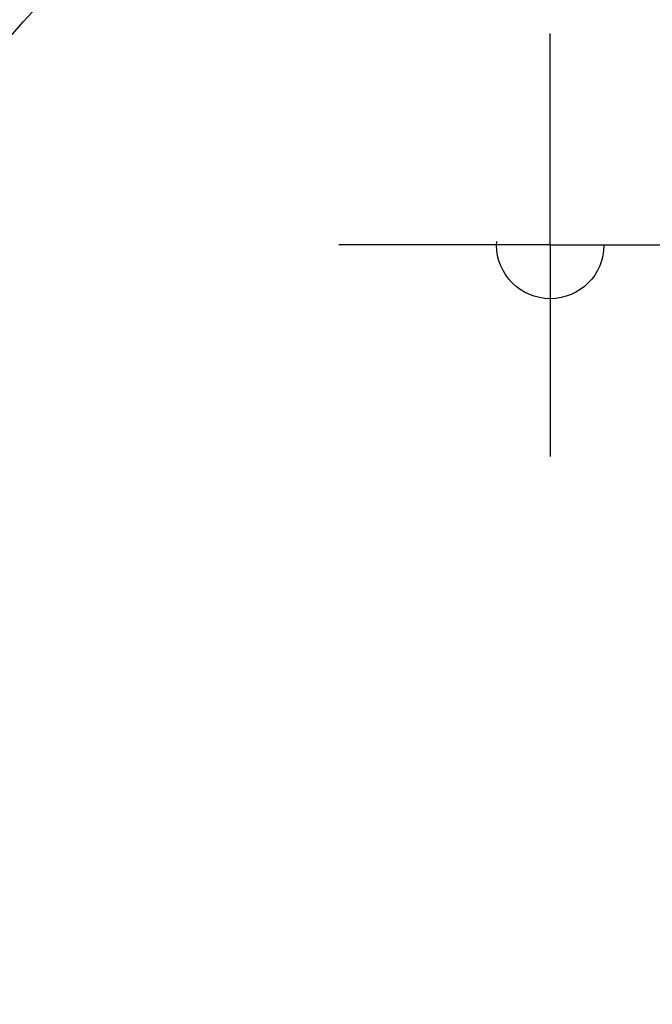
# Model space of a CAD drawing. Extents: x 0 to 594, y 0 to 420.
# Tile 19 of 64: x 88 to 100, y 352 to 371. Entities that reach past the tile are written whole.
import ezdxf

# ---------------------------------------------------------------- set-up
doc = ezdxf.new("R2010")
doc.units = 0
doc.header["$LTSCALE"] = 32.67
doc.linetypes.add('CENTER', pattern=[0.6, 0.375, -0.075, 0.075, -0.075])
doc.linetypes.add('HIDDEN', pattern=[0.2, 0.1, -0.1])
for name, color, linetype in [('124366_DXF_AXIS', 7, 'CONTINUOUS'), ('124366_DXF_HIDDEN_LINE', 7, 'CONTINUOUS'), ('126056_DXF_CONTINUOUS_LINE', 7, 'CONTINUOUS')]:
    doc.layers.add(name, color=color, linetype=linetype)

msp = doc.modelspace()

# ---------------------------------------------------------------- linework, layer by layer
at = {"layer": '124366_DXF_AXIS', "color": 7, "linetype": 'CENTER'}
for q in [(98.21391, 370.44881), (94.19391, 366.42881), (98.21391, 362.40881), (102.23391, 366.42881)]:
    msp.add_line((98.21391, 366.42881), q, dxfattribs=at)
at = {"layer": '124366_DXF_HIDDEN_LINE', "color": 8, "linetype": 'HIDDEN'}
msp.add_circle((98.21391, 366.42881), 1.02, dxfattribs=at)
at = {"layer": '126056_DXF_CONTINUOUS_LINE', "color": 7, "linetype": 'CONTINUOUS'}
for points, knots in [([(84.65767, 335.43196), (84.65867, 337.97814), (84.661, 341.69943), (84.66615, 346.5064), (84.6707, 349.74703), (84.67598, 352.67183), (84.68188, 355.23719), (84.68832, 357.40593), (84.69512, 359.14998), (84.70239, 360.46186), (84.70939, 361.31324), (84.72127, 362.03716), (84.77756, 363.11628), (85.03735, 364.73024), (85.63832, 366.63823), (86.52595, 368.45648), (88.0527, 370.67544), (90.55681, 372.98603), (93.631, 374.45615), (96.25776, 375.05231), (97.60488, 375.15288), (98.27725, 375.15288)], [0, 0, 0, 0, 0.16108574, 0.23543098, 0.30411708, 0.36610655, 0.42047156, 0.46641658, 0.50331483, 0.53081103, 0.5494149, 0.5571794, 0.57661582, 0.61774245, 0.66020637, 0.70272594, 0.74525531, 0.83008665, 0.91492448, 0.95746188, 1, 1, 1, 1]), ([(98.27725, 375.15288), (99.5728, 375.15288), (102.17848, 374.77707), (105.16359, 373.4001), (107.23905, 371.83072), (108.6138, 370.44046), (109.77466, 368.86783), (110.69803, 367.14555), (111.36292, 365.31451), (111.72082, 363.59858), (111.8237, 362.36325), (111.83999, 361.65101), (111.84514, 361.25093), (111.85107, 360.60741), (111.85418, 360.08208), (111.85622, 359.69893)], [0, 0, 0, 0, 0.16785063, 0.33570179, 0.41984268, 0.50397867, 0.58810872, 0.67222669, 0.75628517, 0.83963971, 0.89851891, 0.91662271, 0.93193868, 0.95035783, 1, 1, 1, 1])]:
    msp.add_open_spline(points, degree=3, knots=knots, dxfattribs=at)

doc.saveas('drawing.dxf')
